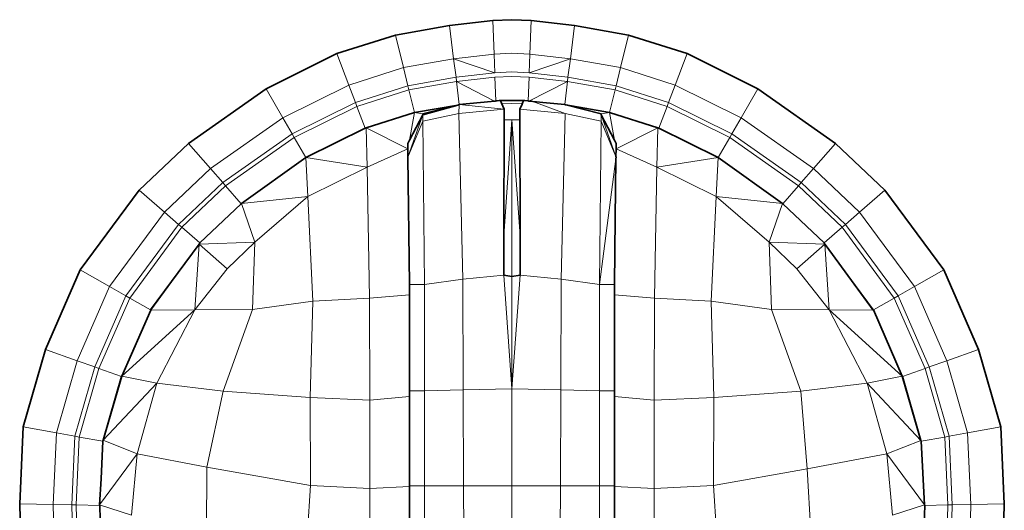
# Model space of a CAD drawing. Header units: inches. Extents: x 0 to 12.9, y 0 to 8.3.
# Tile 17 of 33: x 4.627 to 4.836, y 6.481 to 6.585. Entities that reach past the tile are written whole.
import ezdxf

# ---------------------------------------------------------------- set-up
doc = ezdxf.new("R2010")
doc.units = ezdxf.units.IN
doc.header["$MEASUREMENT"] = 0

# ---------------------------------------------------------------- blocks, each defined once
blk = doc.blocks.new('MODEL_0')
at = {"lineweight": 0}
for p, q in [((4.72707, 6.58499), (4.71788, 6.5839)), ((4.71788, 6.5839), (4.72707, 6.58499)), ((4.73115, 6.58515), (4.72707, 6.58499)), ((4.72707, 6.58499), (4.72735, 6.57785)), ((4.73525, 6.58499), (4.73115, 6.58515)), ((4.73497, 6.57785), (4.73525, 6.58499)), ((4.74444, 6.5839), (4.73525, 6.58499)), ((4.73525, 6.58499), (4.74444, 6.5839)), ((4.71788, 6.5839), (4.70644, 6.58189)), ((4.70644, 6.58189), (4.71788, 6.5839)), ((4.71788, 6.5839), (4.71878, 6.57684)), ((4.71878, 6.57684), (4.71788, 6.5839)), ((4.74354, 6.57684), (4.74444, 6.5839)), ((4.74444, 6.5839), (4.74354, 6.57684)), ((4.75587, 6.58189), (4.74444, 6.5839)), ((4.74444, 6.5839), (4.75587, 6.58189)), ((4.70644, 6.58189), (4.69399, 6.57795)), ((4.69399, 6.57795), (4.70644, 6.58189)), ((4.70644, 6.58189), (4.70812, 6.57497)), ((4.70812, 6.57497), (4.70644, 6.58189)), ((4.7542, 6.57497), (4.75587, 6.58189)), ((4.75587, 6.58189), (4.7542, 6.57497)), ((4.76832, 6.57795), (4.75587, 6.58189)), ((4.75587, 6.58189), (4.76832, 6.57795)), ((4.69399, 6.57795), (4.67899, 6.5705)), ((4.67899, 6.5705), (4.69399, 6.57795)), ((4.69399, 6.57795), (4.69652, 6.57129)), ((4.69652, 6.57129), (4.69399, 6.57795)), ((4.71878, 6.57684), (4.72735, 6.57785)), ((4.72735, 6.57785), (4.71878, 6.57684)), ((4.72735, 6.57785), (4.7275, 6.5739)), ((4.73481, 6.5739), (4.73497, 6.57785)), ((4.73497, 6.57785), (4.74354, 6.57684)), ((4.74354, 6.57684), (4.73497, 6.57785)), ((4.7658, 6.57129), (4.76832, 6.57795)), ((4.76832, 6.57795), (4.7658, 6.57129)), ((4.78333, 6.5705), (4.76832, 6.57795)), ((4.76832, 6.57795), (4.78333, 6.5705)), ((4.70812, 6.57497), (4.71878, 6.57684)), ((4.71878, 6.57684), (4.70812, 6.57497)), ((4.71878, 6.57684), (4.71928, 6.57293)), ((4.71928, 6.57293), (4.71878, 6.57684)), ((4.71878, 6.57684), (4.7275, 6.5739)), ((4.7275, 6.5739), (4.71878, 6.57684)), ((4.73481, 6.5739), (4.74354, 6.57684)), ((4.74354, 6.57684), (4.73481, 6.5739)), ((4.74303, 6.57293), (4.74354, 6.57684)), ((4.74354, 6.57684), (4.74303, 6.57293)), ((4.74354, 6.57684), (4.7542, 6.57497)), ((4.7542, 6.57497), (4.74354, 6.57684)), ((4.69652, 6.57129), (4.70812, 6.57497)), ((4.70812, 6.57497), (4.69652, 6.57129)), ((4.70812, 6.57497), (4.70905, 6.57113)), ((4.70905, 6.57113), (4.70812, 6.57497)), ((4.7275, 6.5739), (4.71928, 6.57293)), ((4.74303, 6.57293), (4.73481, 6.5739)), ((4.75326, 6.57113), (4.7542, 6.57497)), ((4.7542, 6.57497), (4.75326, 6.57113)), ((4.7542, 6.57497), (4.7658, 6.57129)), ((4.7658, 6.57129), (4.7542, 6.57497)), ((4.70905, 6.57113), (4.71928, 6.57293)), ((4.71928, 6.57293), (4.70905, 6.57113)), ((4.70927, 6.57023), (4.71941, 6.57201)), ((4.71941, 6.57201), (4.70927, 6.57023)), ((4.71928, 6.57293), (4.71941, 6.57201)), ((4.71941, 6.57201), (4.72754, 6.57297)), ((4.71941, 6.57201), (4.71997, 6.56712)), ((4.71997, 6.56712), (4.71941, 6.57201)), ((4.71941, 6.57201), (4.72748, 6.56788)), ((4.72748, 6.56788), (4.71941, 6.57201)), ((4.72754, 6.57297), (4.72773, 6.5679)), ((4.73458, 6.5679), (4.73478, 6.57297)), ((4.74291, 6.57201), (4.73474, 6.56788)), ((4.73474, 6.56788), (4.74291, 6.57201)), ((4.73478, 6.57297), (4.74291, 6.57201)), ((4.74235, 6.56712), (4.74291, 6.57201)), ((4.74291, 6.57201), (4.74235, 6.56712)), ((4.74291, 6.57201), (4.74303, 6.57293)), ((4.74291, 6.57201), (4.75304, 6.57023)), ((4.75304, 6.57023), (4.74291, 6.57201)), ((4.74303, 6.57293), (4.75326, 6.57113)), ((4.75326, 6.57113), (4.74303, 6.57293)), ((4.67899, 6.5705), (4.66252, 6.55891)), ((4.66252, 6.55891), (4.67899, 6.5705)), ((4.67899, 6.5705), (4.68254, 6.56435)), ((4.68254, 6.56435), (4.67899, 6.5705)), ((4.68254, 6.56435), (4.69652, 6.57129)), ((4.69652, 6.57129), (4.68254, 6.56435)), ((4.69652, 6.57129), (4.69793, 6.56761)), ((4.69793, 6.56761), (4.69652, 6.57129)), ((4.69793, 6.56761), (4.70905, 6.57113)), ((4.70905, 6.57113), (4.69793, 6.56761)), ((4.69824, 6.56674), (4.70927, 6.57023)), ((4.70927, 6.57023), (4.69824, 6.56674)), ((4.70905, 6.57113), (4.70927, 6.57023)), ((4.70927, 6.57023), (4.70905, 6.57113)), ((4.70927, 6.57023), (4.71047, 6.56543)), ((4.71047, 6.56543), (4.70927, 6.57023)), ((4.75184, 6.56543), (4.75304, 6.57023)), ((4.75304, 6.57023), (4.75184, 6.56543)), ((4.75304, 6.57023), (4.75326, 6.57113)), ((4.75326, 6.57113), (4.75304, 6.57023)), ((4.75304, 6.57023), (4.76407, 6.56674)), ((4.76407, 6.56674), (4.75304, 6.57023)), ((4.75326, 6.57113), (4.76439, 6.56761)), ((4.76439, 6.56761), (4.75326, 6.57113)), ((4.76439, 6.56761), (4.7658, 6.57129)), ((4.7658, 6.57129), (4.76439, 6.56761)), ((4.7658, 6.57129), (4.77978, 6.56435)), ((4.77978, 6.56435), (4.7658, 6.57129)), ((4.77978, 6.56435), (4.78333, 6.5705)), ((4.78333, 6.5705), (4.77978, 6.56435)), ((4.7998, 6.55891), (4.78333, 6.5705)), ((4.78333, 6.5705), (4.7998, 6.55891)), ((4.6845, 6.56094), (4.69793, 6.56761)), ((4.69793, 6.56761), (4.6845, 6.56094)), ((4.69793, 6.56761), (4.69824, 6.56674)), ((4.69824, 6.56674), (4.69793, 6.56761)), ((4.71997, 6.56712), (4.72672, 6.5678)), ((4.72672, 6.5678), (4.71997, 6.56712)), ((4.72672, 6.5678), (4.72748, 6.56788)), ((4.72748, 6.56788), (4.72672, 6.5678)), ((4.72748, 6.56788), (4.7276, 6.56789)), ((4.7276, 6.56789), (4.72748, 6.56788)), ((4.7276, 6.56789), (4.72773, 6.5679)), ((4.72773, 6.5679), (4.7276, 6.56789)), ((4.72773, 6.5679), (4.72802, 6.56793)), ((4.72802, 6.56793), (4.72846, 6.56798)), ((4.72846, 6.56798), (4.72871, 6.56799)), ((4.72871, 6.56799), (4.72894, 6.56743)), ((4.72894, 6.56743), (4.72949, 6.56613)), ((4.73329, 6.56723), (4.73338, 6.56743)), ((4.73338, 6.56743), (4.73361, 6.568)), ((4.73361, 6.568), (4.73385, 6.56798)), ((4.73385, 6.56798), (4.73458, 6.5679)), ((4.73458, 6.5679), (4.73474, 6.56788)), ((4.73474, 6.56788), (4.73458, 6.5679)), ((4.73474, 6.56788), (4.73484, 6.56788)), ((4.73484, 6.56788), (4.73474, 6.56788)), ((4.73484, 6.56788), (4.73527, 6.56783)), ((4.73527, 6.56783), (4.73484, 6.56788)), ((4.73527, 6.56783), (4.7356, 6.5678)), ((4.7356, 6.5678), (4.73527, 6.56783)), ((4.7356, 6.5678), (4.74243, 6.56524)), ((4.73626, 6.56773), (4.7356, 6.5678)), ((4.73637, 6.56772), (4.73626, 6.56773)), ((4.7377, 6.56758), (4.73637, 6.56772)), ((4.74235, 6.56712), (4.7377, 6.56758)), ((4.76407, 6.56674), (4.76439, 6.56761)), ((4.76439, 6.56761), (4.76407, 6.56674)), ((4.76439, 6.56761), (4.77781, 6.56094)), ((4.77781, 6.56094), (4.76439, 6.56761)), ((4.68496, 6.56014), (4.69824, 6.56674)), ((4.69824, 6.56674), (4.68496, 6.56014)), ((4.69824, 6.56674), (4.70001, 6.56211)), ((4.70001, 6.56211), (4.69824, 6.56674)), ((4.71047, 6.56543), (4.70021, 6.56221)), ((4.70021, 6.56221), (4.71047, 6.56543)), ((4.71047, 6.56543), (4.70942, 6.55957)), ((4.71047, 6.56543), (4.71967, 6.56703)), ((4.71967, 6.56703), (4.71047, 6.56543)), ((4.71222, 6.56519), (4.71047, 6.56543)), ((4.71967, 6.56703), (4.71222, 6.56519)), ((4.71997, 6.56712), (4.71967, 6.56703)), ((4.71989, 6.56524), (4.71997, 6.56712)), ((4.71989, 6.56524), (4.72949, 6.56613)), ((4.72949, 6.56613), (4.71989, 6.56524)), ((4.71997, 6.56712), (4.72949, 6.56613)), ((4.72949, 6.56613), (4.71997, 6.56712)), ((4.72949, 6.56613), (4.72948, 6.56399)), ((4.73283, 6.56613), (4.73329, 6.56723)), ((4.73284, 6.56387), (4.73283, 6.56613)), ((4.73283, 6.56613), (4.74243, 6.56524)), ((4.74243, 6.56524), (4.73283, 6.56613)), ((4.74256, 6.56706), (4.74235, 6.56712)), ((4.75009, 6.56519), (4.74256, 6.56706)), ((4.74256, 6.56706), (4.75184, 6.56543)), ((4.75184, 6.56543), (4.74256, 6.56706)), ((4.75184, 6.56543), (4.75009, 6.56519)), ((4.7621, 6.56221), (4.75184, 6.56543)), ((4.75184, 6.56543), (4.7621, 6.56221)), ((4.7529, 6.55957), (4.75184, 6.56543)), ((4.76231, 6.56211), (4.76407, 6.56674)), ((4.76407, 6.56674), (4.76231, 6.56211)), ((4.76407, 6.56674), (4.77736, 6.56014)), ((4.77736, 6.56014), (4.76407, 6.56674)), ((4.66719, 6.55355), (4.68254, 6.56435)), ((4.68254, 6.56435), (4.66719, 6.55355)), ((4.68254, 6.56435), (4.6845, 6.56094)), ((4.6845, 6.56094), (4.68254, 6.56435)), ((4.70908, 6.55601), (4.71222, 6.56498)), ((4.71222, 6.56498), (4.70908, 6.55601)), ((4.70908, 6.55601), (4.71222, 6.56359)), ((4.71222, 6.56359), (4.70908, 6.55601)), ((4.70942, 6.55957), (4.71222, 6.56498)), ((4.71222, 6.56359), (4.71989, 6.56524)), ((4.71222, 6.56498), (4.71222, 6.56359)), ((4.71263, 6.52896), (4.71222, 6.56359)), ((4.71222, 6.56359), (4.71263, 6.52896)), ((4.72073, 6.53007), (4.71989, 6.56524)), ((4.71989, 6.56524), (4.72073, 6.53007)), ((4.72948, 6.56387), (4.72946, 6.53932)), ((4.72946, 6.53932), (4.73115, 6.56387)), ((4.73115, 6.56387), (4.72946, 6.53932)), ((4.72946, 6.53932), (4.72948, 6.56387)), ((4.72948, 6.56399), (4.72948, 6.56387)), ((4.72948, 6.56387), (4.73115, 6.56387)), ((4.73115, 6.53068), (4.73115, 6.56387)), ((4.73115, 6.56387), (4.73286, 6.53929)), ((4.73115, 6.56387), (4.73115, 6.53068)), ((4.73286, 6.53929), (4.73115, 6.56387)), ((4.73115, 6.56387), (4.73284, 6.56387)), ((4.73286, 6.53929), (4.73284, 6.56387)), ((4.73284, 6.56387), (4.73286, 6.53929)), ((4.74243, 6.56524), (4.74159, 6.53007)), ((4.74159, 6.53007), (4.74243, 6.56524)), ((4.74243, 6.56524), (4.75009, 6.56359)), ((4.75009, 6.56359), (4.74969, 6.52896)), ((4.74969, 6.52896), (4.75009, 6.56359)), ((4.75009, 6.56359), (4.75009, 6.56498)), ((4.75009, 6.56498), (4.75319, 6.55614)), ((4.75319, 6.55614), (4.75009, 6.56498)), ((4.75009, 6.56498), (4.7529, 6.55957)), ((4.75009, 6.56359), (4.75319, 6.55614)), ((4.75319, 6.55614), (4.75009, 6.56359)), ((4.77781, 6.56094), (4.77978, 6.56435)), ((4.77978, 6.56435), (4.77781, 6.56094)), ((4.77978, 6.56435), (4.79513, 6.55355)), ((4.79513, 6.55355), (4.77978, 6.56435)), ((4.6874, 6.5559), (4.70001, 6.56211)), ((4.70001, 6.56211), (4.6874, 6.5559)), ((4.70001, 6.56211), (4.70021, 6.56221)), ((4.70021, 6.56221), (4.70001, 6.56211)), ((4.70043, 6.55389), (4.70021, 6.56221)), ((4.70021, 6.56221), (4.70908, 6.55773)), ((4.70021, 6.56221), (4.70043, 6.55389)), ((4.70908, 6.55773), (4.70021, 6.56221)), ((4.75324, 6.55773), (4.7621, 6.56221)), ((4.7621, 6.56221), (4.75324, 6.55773)), ((4.7621, 6.56221), (4.76189, 6.55389)), ((4.76189, 6.55389), (4.7621, 6.56221)), ((4.7621, 6.56221), (4.76231, 6.56211)), ((4.76231, 6.56211), (4.7621, 6.56221)), ((4.76231, 6.56211), (4.77492, 6.5559)), ((4.77492, 6.5559), (4.76231, 6.56211)), ((4.66978, 6.55058), (4.6845, 6.56094)), ((4.6845, 6.56094), (4.66978, 6.55058)), ((4.67038, 6.54988), (4.68496, 6.56014)), ((4.68496, 6.56014), (4.67038, 6.54988)), ((4.6845, 6.56094), (4.68496, 6.56014)), ((4.68496, 6.56014), (4.6845, 6.56094)), ((4.68496, 6.56014), (4.6874, 6.5559)), ((4.6874, 6.5559), (4.68496, 6.56014)), ((4.70942, 6.55957), (4.70907, 6.55888)), ((4.70907, 6.55888), (4.70942, 6.55957)), ((4.75324, 6.55888), (4.7529, 6.55957)), ((4.7529, 6.55957), (4.75324, 6.55888)), ((4.77492, 6.5559), (4.77736, 6.56014)), ((4.77736, 6.56014), (4.77492, 6.5559)), ((4.77736, 6.56014), (4.77781, 6.56094)), ((4.77781, 6.56094), (4.77736, 6.56014)), ((4.77736, 6.56014), (4.79194, 6.54988)), ((4.79194, 6.54988), (4.77736, 6.56014)), ((4.77781, 6.56094), (4.79254, 6.55058)), ((4.79254, 6.55058), (4.77781, 6.56094)), ((4.66252, 6.55891), (4.65207, 6.54899)), ((4.65207, 6.54899), (4.66252, 6.55891)), ((4.66252, 6.55891), (4.66719, 6.55355)), ((4.66719, 6.55355), (4.66252, 6.55891)), ((4.70043, 6.55389), (4.70908, 6.55773)), ((4.70908, 6.55773), (4.70043, 6.55389)), ((4.70907, 6.55888), (4.70908, 6.55773)), ((4.70908, 6.55773), (4.70907, 6.55888)), ((4.70908, 6.55773), (4.70908, 6.55601)), ((4.70908, 6.55601), (4.70908, 6.55773)), ((4.75319, 6.55614), (4.75324, 6.55773)), ((4.75324, 6.55773), (4.75319, 6.55614)), ((4.75324, 6.55773), (4.75324, 6.55888)), ((4.75324, 6.55888), (4.75324, 6.55773)), ((4.75324, 6.55773), (4.76189, 6.55389)), ((4.76189, 6.55389), (4.75324, 6.55773)), ((4.79513, 6.55355), (4.7998, 6.55891)), ((4.7998, 6.55891), (4.79513, 6.55355)), ((4.81025, 6.54899), (4.7998, 6.55891)), ((4.7998, 6.55891), (4.81025, 6.54899)), ((4.6874, 6.5559), (4.67379, 6.54616)), ((4.67379, 6.54616), (4.6874, 6.5559)), ((4.68786, 6.54764), (4.6874, 6.5559)), ((4.6874, 6.5559), (4.70043, 6.55389)), ((4.6874, 6.5559), (4.68786, 6.54764)), ((4.70043, 6.55389), (4.6874, 6.5559)), ((4.70908, 6.55601), (4.70941, 6.52896)), ((4.70941, 6.52896), (4.70908, 6.55601)), ((4.75319, 6.55565), (4.74969, 6.52896)), ((4.74969, 6.52896), (4.75319, 6.55565)), ((4.75308, 6.54296), (4.75319, 6.55565)), ((4.75319, 6.55565), (4.75308, 6.54296)), ((4.75323, 6.55601), (4.75319, 6.55614)), ((4.75319, 6.55614), (4.75323, 6.55601)), ((4.75319, 6.55565), (4.75323, 6.55601)), ((4.75323, 6.55601), (4.75319, 6.55565)), ((4.76189, 6.55389), (4.77492, 6.5559)), ((4.77492, 6.5559), (4.76189, 6.55389)), ((4.77446, 6.54764), (4.77492, 6.5559)), ((4.77492, 6.5559), (4.77446, 6.54764)), ((4.78853, 6.54616), (4.77492, 6.5559)), ((4.77492, 6.5559), (4.78853, 6.54616)), ((4.65745, 6.54431), (4.66719, 6.55355)), ((4.66719, 6.55355), (4.65745, 6.54431)), ((4.66719, 6.55355), (4.66978, 6.55058)), ((4.66978, 6.55058), (4.66719, 6.55355)), ((4.68786, 6.54764), (4.70043, 6.55389)), ((4.70043, 6.55389), (4.68786, 6.54764)), ((4.70093, 6.52606), (4.70043, 6.55389)), ((4.70043, 6.55389), (4.70093, 6.52606)), ((4.76189, 6.55389), (4.76138, 6.52606)), ((4.76138, 6.52606), (4.76189, 6.55389)), ((4.76189, 6.55389), (4.77446, 6.54764)), ((4.77446, 6.54764), (4.76189, 6.55389)), ((4.79254, 6.55058), (4.79513, 6.55355)), ((4.79513, 6.55355), (4.79254, 6.55058)), ((4.79513, 6.55355), (4.80487, 6.54431)), ((4.80487, 6.54431), (4.79513, 6.55355)), ((4.65207, 6.54899), (4.63957, 6.53205)), ((4.63957, 6.53205), (4.65207, 6.54899)), ((4.65207, 6.54899), (4.65745, 6.54431)), ((4.65745, 6.54431), (4.65207, 6.54899)), ((4.66043, 6.5417), (4.66978, 6.55058)), ((4.66978, 6.55058), (4.66043, 6.5417)), ((4.66112, 6.5411), (4.67038, 6.54988)), ((4.67038, 6.54988), (4.66112, 6.5411)), ((4.66978, 6.55058), (4.67038, 6.54988)), ((4.67038, 6.54988), (4.66978, 6.55058)), ((4.6737, 6.54607), (4.67038, 6.54988)), ((4.67038, 6.54988), (4.6737, 6.54607)), ((4.79194, 6.54988), (4.78862, 6.54607)), ((4.78862, 6.54607), (4.79194, 6.54988)), ((4.79194, 6.54988), (4.79254, 6.55058)), ((4.79254, 6.55058), (4.79194, 6.54988)), ((4.79194, 6.54988), (4.8012, 6.5411)), ((4.8012, 6.5411), (4.79194, 6.54988)), ((4.79254, 6.55058), (4.80189, 6.5417)), ((4.80189, 6.5417), (4.79254, 6.55058)), ((4.80487, 6.54431), (4.81025, 6.54899)), ((4.81025, 6.54899), (4.80487, 6.54431)), ((4.82275, 6.53205), (4.81025, 6.54899)), ((4.81025, 6.54899), (4.82275, 6.53205)), ((4.67379, 6.54616), (4.68786, 6.54764)), ((4.68786, 6.54764), (4.67379, 6.54616)), ((4.67661, 6.53797), (4.68786, 6.54764)), ((4.68786, 6.54764), (4.67661, 6.53797)), ((4.68888, 6.52543), (4.68786, 6.54764)), ((4.68786, 6.54764), (4.68888, 6.52543)), ((4.77344, 6.52543), (4.77446, 6.54764)), ((4.77446, 6.54764), (4.77344, 6.52543)), ((4.78853, 6.54616), (4.77446, 6.54764)), ((4.77446, 6.54764), (4.78571, 6.53797)), ((4.78571, 6.53797), (4.77446, 6.54764)), ((4.77446, 6.54764), (4.78853, 6.54616)), ((4.66495, 6.53777), (4.6737, 6.54607)), ((4.6737, 6.54607), (4.66495, 6.53777)), ((4.6737, 6.54607), (4.67379, 6.54616)), ((4.67379, 6.54616), (4.6737, 6.54607)), ((4.67661, 6.53797), (4.67379, 6.54616)), ((4.67379, 6.54616), (4.67661, 6.53797)), ((4.78571, 6.53797), (4.78853, 6.54616)), ((4.78853, 6.54616), (4.78571, 6.53797)), ((4.78853, 6.54616), (4.78862, 6.54607)), ((4.78862, 6.54607), (4.78853, 6.54616)), ((4.78862, 6.54607), (4.79737, 6.53777)), ((4.79737, 6.53777), (4.78862, 6.54607)), ((4.64579, 6.52851), (4.65745, 6.54431)), ((4.65745, 6.54431), (4.64579, 6.52851)), ((4.65745, 6.54431), (4.66043, 6.5417)), ((4.66043, 6.5417), (4.65745, 6.54431)), ((4.75291, 6.52896), (4.75308, 6.54296)), ((4.75308, 6.54296), (4.75291, 6.52896)), ((4.80189, 6.5417), (4.80487, 6.54431)), ((4.80487, 6.54431), (4.80189, 6.5417)), ((4.80487, 6.54431), (4.81652, 6.52851)), ((4.81652, 6.52851), (4.80487, 6.54431)), ((4.64925, 6.52655), (4.66043, 6.5417)), ((4.66043, 6.5417), (4.64925, 6.52655)), ((4.65006, 6.5261), (4.66112, 6.5411)), ((4.66112, 6.5411), (4.65006, 6.5261)), ((4.66043, 6.5417), (4.66077, 6.5414)), ((4.66077, 6.5414), (4.66043, 6.5417)), ((4.66077, 6.5414), (4.66112, 6.5411)), ((4.66112, 6.5411), (4.66077, 6.5414)), ((4.66112, 6.5411), (4.66495, 6.53777)), ((4.66495, 6.53777), (4.66112, 6.5411)), ((4.79737, 6.53777), (4.8012, 6.5411)), ((4.8012, 6.5411), (4.79737, 6.53777)), ((4.8012, 6.5411), (4.80155, 6.5414)), ((4.80155, 6.5414), (4.8012, 6.5411)), ((4.8012, 6.5411), (4.81226, 6.5261)), ((4.81226, 6.5261), (4.8012, 6.5411)), ((4.80155, 6.5414), (4.80189, 6.5417)), ((4.80189, 6.5417), (4.80155, 6.5414)), ((4.80189, 6.5417), (4.81306, 6.52655)), ((4.81306, 6.52655), (4.80189, 6.5417)), ((4.72946, 6.53932), (4.72945, 6.53098)), ((4.72945, 6.53098), (4.72946, 6.53932)), ((4.73286, 6.53929), (4.73287, 6.53098)), ((4.73287, 6.53098), (4.73286, 6.53929)), ((4.66477, 6.53753), (4.65448, 6.52359)), ((4.65456, 6.52353), (4.66477, 6.53753)), ((4.66388, 6.52359), (4.66477, 6.53753)), ((4.66477, 6.53753), (4.66388, 6.52359)), ((4.66477, 6.53753), (4.67661, 6.53797)), ((4.67661, 6.53797), (4.66477, 6.53753)), ((4.66477, 6.53753), (4.66495, 6.53777)), ((4.66495, 6.53777), (4.66477, 6.53753)), ((4.67072, 6.53231), (4.66477, 6.53753)), ((4.66477, 6.53753), (4.67072, 6.53231)), ((4.67072, 6.53231), (4.67661, 6.53797)), ((4.67661, 6.53797), (4.67072, 6.53231)), ((4.67608, 6.52366), (4.67661, 6.53797)), ((4.67661, 6.53797), (4.67608, 6.52366)), ((4.79755, 6.53752), (4.78571, 6.53797)), ((4.78571, 6.53797), (4.78623, 6.52366)), ((4.78623, 6.52366), (4.78571, 6.53797)), ((4.78571, 6.53797), (4.7916, 6.53231)), ((4.7916, 6.53231), (4.78571, 6.53797)), ((4.78571, 6.53797), (4.79755, 6.53752)), ((4.79755, 6.53752), (4.7916, 6.53231)), ((4.7916, 6.53231), (4.79755, 6.53752)), ((4.79755, 6.53752), (4.79737, 6.53777)), ((4.79737, 6.53777), (4.79755, 6.53752)), ((4.79779, 6.53719), (4.79755, 6.53752)), ((4.79755, 6.53752), (4.79844, 6.52359)), ((4.79844, 6.52359), (4.79755, 6.53752)), ((4.79755, 6.53752), (4.79779, 6.53719)), ((4.80784, 6.52359), (4.79779, 6.53719)), ((4.79779, 6.53719), (4.80776, 6.52353)), ((4.63957, 6.53205), (4.63217, 6.51519)), ((4.63217, 6.51519), (4.63957, 6.53205)), ((4.63957, 6.53205), (4.64579, 6.52851)), ((4.64579, 6.52851), (4.63957, 6.53205)), ((4.66388, 6.52359), (4.67072, 6.53231)), ((4.67072, 6.53231), (4.66388, 6.52359)), ((4.7916, 6.53231), (4.79844, 6.52359)), ((4.79844, 6.52359), (4.7916, 6.53231)), ((4.81652, 6.52851), (4.82275, 6.53205)), ((4.82275, 6.53205), (4.81652, 6.52851)), ((4.83015, 6.51519), (4.82275, 6.53205)), ((4.82275, 6.53205), (4.83015, 6.51519)), ((4.71263, 6.52896), (4.72073, 6.53007)), ((4.72073, 6.53007), (4.71263, 6.52896)), ((4.72073, 6.53007), (4.72945, 6.53098)), ((4.72945, 6.53098), (4.72073, 6.53007)), ((4.72081, 6.50662), (4.72073, 6.53007)), ((4.72073, 6.53007), (4.72081, 6.50662)), ((4.73115, 6.50686), (4.72945, 6.53098)), ((4.72945, 6.53098), (4.73115, 6.53068)), ((4.72945, 6.53098), (4.73115, 6.50686)), ((4.73115, 6.53068), (4.72945, 6.53098)), ((4.73115, 6.50686), (4.73287, 6.53098)), ((4.73287, 6.53098), (4.73115, 6.50686)), ((4.73115, 6.53068), (4.73287, 6.53098)), ((4.73287, 6.53098), (4.73115, 6.53068)), ((4.73115, 6.50686), (4.73115, 6.53068)), ((4.73115, 6.53068), (4.73115, 6.50686)), ((4.73287, 6.53098), (4.74159, 6.53007)), ((4.74159, 6.53007), (4.73287, 6.53098)), ((4.74151, 6.50662), (4.74159, 6.53007)), ((4.74159, 6.53007), (4.74151, 6.50662)), ((4.74159, 6.53007), (4.74969, 6.52896)), ((4.74969, 6.52896), (4.74159, 6.53007)), ((4.6389, 6.5128), (4.64579, 6.52851)), ((4.64579, 6.52851), (4.6389, 6.5128)), ((4.64579, 6.52851), (4.64925, 6.52655)), ((4.64925, 6.52655), (4.64579, 6.52851)), ((4.70941, 6.52677), (4.70941, 6.52896)), ((4.70941, 6.52896), (4.71263, 6.52896)), ((4.70941, 6.52896), (4.70941, 6.52677)), ((4.71263, 6.52896), (4.70941, 6.52896)), ((4.71263, 6.50639), (4.71263, 6.52896)), ((4.71263, 6.52896), (4.71263, 6.50639)), ((4.74969, 6.50639), (4.74969, 6.52896)), ((4.74969, 6.52896), (4.75291, 6.52896)), ((4.74969, 6.52896), (4.74969, 6.50639)), ((4.75291, 6.52896), (4.74969, 6.52896)), ((4.75291, 6.52677), (4.75291, 6.52896)), ((4.75291, 6.52896), (4.75291, 6.52677)), ((4.81306, 6.52655), (4.81652, 6.52851)), ((4.81652, 6.52851), (4.81306, 6.52655)), ((4.81652, 6.52851), (4.82342, 6.5128)), ((4.82342, 6.5128), (4.81652, 6.52851)), ((4.64263, 6.51147), (4.64925, 6.52655)), ((4.64925, 6.52655), (4.64263, 6.51147)), ((4.6435, 6.51116), (4.65006, 6.5261)), ((4.65006, 6.5261), (4.6435, 6.51116)), ((4.64925, 6.52655), (4.65006, 6.5261)), ((4.65006, 6.5261), (4.64925, 6.52655)), ((4.65006, 6.5261), (4.65448, 6.52359)), ((4.65448, 6.52359), (4.65006, 6.5261)), ((4.70093, 6.52606), (4.68888, 6.52543)), ((4.68888, 6.52543), (4.70093, 6.52606)), ((4.70941, 6.52677), (4.70093, 6.52606)), ((4.70093, 6.52606), (4.70941, 6.52677)), ((4.70099, 6.50446), (4.70093, 6.52606)), ((4.70093, 6.52606), (4.70099, 6.50446)), ((4.70941, 6.50639), (4.70941, 6.52677)), ((4.70941, 6.52677), (4.70941, 6.50639)), ((4.75291, 6.50639), (4.75291, 6.52677)), ((4.75291, 6.52677), (4.76138, 6.52606)), ((4.76138, 6.52606), (4.75291, 6.52677)), ((4.75291, 6.52677), (4.75291, 6.50639)), ((4.76132, 6.50446), (4.76138, 6.52606)), ((4.76138, 6.52606), (4.76132, 6.50446)), ((4.76138, 6.52606), (4.77344, 6.52543)), ((4.77344, 6.52543), (4.76138, 6.52606)), ((4.80784, 6.52359), (4.81226, 6.5261)), ((4.81226, 6.5261), (4.80784, 6.52359)), ((4.81226, 6.5261), (4.81306, 6.52655)), ((4.81306, 6.52655), (4.81226, 6.5261)), ((4.81226, 6.5261), (4.81882, 6.51116)), ((4.81882, 6.51116), (4.81226, 6.5261)), ((4.81306, 6.52655), (4.81969, 6.51147)), ((4.81969, 6.51147), (4.81306, 6.52655)), ((4.64836, 6.50953), (4.66388, 6.52359)), ((4.65448, 6.52359), (4.64836, 6.50953)), ((4.66388, 6.52359), (4.64836, 6.50953)), ((4.64836, 6.50953), (4.65456, 6.52353)), ((4.66388, 6.52359), (4.65456, 6.52353)), ((4.65456, 6.52353), (4.66388, 6.52359)), ((4.65578, 6.508), (4.66388, 6.52359)), ((4.66388, 6.52359), (4.65578, 6.508)), ((4.66388, 6.52359), (4.67608, 6.52366)), ((4.67608, 6.52366), (4.66388, 6.52359)), ((4.66986, 6.50633), (4.67608, 6.52366)), ((4.67608, 6.52366), (4.66986, 6.50633)), ((4.67608, 6.52366), (4.68888, 6.52543)), ((4.68888, 6.52543), (4.67608, 6.52366)), ((4.68836, 6.50501), (4.68888, 6.52543)), ((4.68888, 6.52543), (4.68836, 6.50501)), ((4.77396, 6.50501), (4.77344, 6.52543)), ((4.77344, 6.52543), (4.78623, 6.52366)), ((4.78623, 6.52366), (4.77344, 6.52543)), ((4.77344, 6.52543), (4.77396, 6.50501)), ((4.79246, 6.50633), (4.78623, 6.52366)), ((4.78623, 6.52366), (4.79844, 6.52359)), ((4.78623, 6.52366), (4.79246, 6.50633)), ((4.79844, 6.52359), (4.78623, 6.52366)), ((4.81395, 6.50953), (4.79844, 6.52359)), ((4.79844, 6.52359), (4.80776, 6.52353)), ((4.79844, 6.52359), (4.80654, 6.508)), ((4.80654, 6.508), (4.79844, 6.52359)), ((4.79844, 6.52359), (4.81395, 6.50953)), ((4.80776, 6.52353), (4.79844, 6.52359)), ((4.80776, 6.52353), (4.81395, 6.50953)), ((4.81395, 6.50953), (4.80784, 6.52359)), ((4.63217, 6.51519), (4.62744, 6.49874)), ((4.62744, 6.49874), (4.63217, 6.51519)), ((4.63217, 6.51519), (4.6389, 6.5128)), ((4.6389, 6.5128), (4.63217, 6.51519)), ((4.82342, 6.5128), (4.83015, 6.51519)), ((4.83015, 6.51519), (4.82342, 6.5128)), ((4.83488, 6.49874), (4.83015, 6.51519)), ((4.83015, 6.51519), (4.83488, 6.49874)), ((4.63449, 6.49747), (4.6389, 6.5128)), ((4.6389, 6.5128), (4.63449, 6.49747)), ((4.6384, 6.49677), (4.64263, 6.51147)), ((4.64263, 6.51147), (4.6384, 6.49677)), ((4.6389, 6.5128), (4.64263, 6.51147)), ((4.64263, 6.51147), (4.6389, 6.5128)), ((4.63932, 6.4966), (4.6435, 6.51116)), ((4.6435, 6.51116), (4.63932, 6.4966)), ((4.64263, 6.51147), (4.6435, 6.51116)), ((4.6435, 6.51116), (4.64263, 6.51147)), ((4.6435, 6.51116), (4.64829, 6.50947)), ((4.64829, 6.50947), (4.6435, 6.51116)), ((4.81403, 6.50947), (4.81882, 6.51116)), ((4.81882, 6.51116), (4.81403, 6.50947)), ((4.81882, 6.51116), (4.81969, 6.51147)), ((4.81969, 6.51147), (4.81882, 6.51116)), ((4.81882, 6.51116), (4.823, 6.4966)), ((4.823, 6.4966), (4.81882, 6.51116)), ((4.81969, 6.51147), (4.82342, 6.5128)), ((4.82342, 6.5128), (4.81969, 6.51147)), ((4.81969, 6.51147), (4.82391, 6.49677)), ((4.82391, 6.49677), (4.81969, 6.51147)), ((4.82342, 6.5128), (4.82782, 6.49747)), ((4.82782, 6.49747), (4.82342, 6.5128)), ((4.64446, 6.49592), (4.64836, 6.50953)), ((4.64829, 6.50947), (4.64446, 6.49592)), ((4.64836, 6.50953), (4.64829, 6.50947)), ((4.65578, 6.508), (4.64836, 6.50953)), ((4.64836, 6.50953), (4.65578, 6.508)), ((4.80654, 6.508), (4.81395, 6.50953)), ((4.81395, 6.50953), (4.80654, 6.508)), ((4.81395, 6.50953), (4.81791, 6.49587)), ((4.81403, 6.50947), (4.81395, 6.50953)), ((4.81791, 6.49587), (4.81403, 6.50947)), ((4.64446, 6.49592), (4.65578, 6.508)), ((4.65578, 6.508), (4.64446, 6.49592)), ((4.65167, 6.49306), (4.65578, 6.508)), ((4.65578, 6.508), (4.65167, 6.49306)), ((4.66986, 6.50633), (4.65578, 6.508)), ((4.65578, 6.508), (4.66986, 6.50633)), ((4.73115, 6.50686), (4.72081, 6.50662)), ((4.72081, 6.50662), (4.73115, 6.50686)), ((4.74151, 6.50662), (4.73115, 6.50686)), ((4.73115, 6.50686), (4.74151, 6.50662)), ((4.73115, 6.48624), (4.73115, 6.50686)), ((4.73115, 6.50686), (4.73115, 6.48624)), ((4.79246, 6.50633), (4.80654, 6.508)), ((4.80654, 6.508), (4.79246, 6.50633)), ((4.81791, 6.49587), (4.80654, 6.508)), ((4.80654, 6.508), (4.81791, 6.49587)), ((4.81065, 6.49306), (4.80654, 6.508)), ((4.80654, 6.508), (4.81065, 6.49306)), ((4.6664, 6.49022), (4.66986, 6.50633)), ((4.66986, 6.50633), (4.6664, 6.49022)), ((4.68836, 6.50501), (4.66986, 6.50633)), ((4.66986, 6.50633), (4.68836, 6.50501)), ((4.70099, 6.50446), (4.68836, 6.50501)), ((4.68836, 6.50501), (4.68838, 6.48634)), ((4.68838, 6.48634), (4.68836, 6.50501)), ((4.68836, 6.50501), (4.70099, 6.50446)), ((4.70941, 6.50523), (4.70099, 6.50446)), ((4.70099, 6.50446), (4.70941, 6.50523)), ((4.71263, 6.50639), (4.70941, 6.50639)), ((4.70941, 6.50639), (4.70941, 6.50523)), ((4.70941, 6.50523), (4.70941, 6.50639)), ((4.70941, 6.50639), (4.71263, 6.50639)), ((4.70941, 6.48623), (4.70941, 6.50523)), ((4.70941, 6.50523), (4.70941, 6.48623)), ((4.72081, 6.50662), (4.71263, 6.50639)), ((4.71263, 6.50639), (4.72081, 6.50662)), ((4.71263, 6.48623), (4.71263, 6.50639)), ((4.71263, 6.50639), (4.71263, 6.48623)), ((4.72088, 6.48623), (4.72081, 6.50662)), ((4.72081, 6.50662), (4.72088, 6.48623)), ((4.74151, 6.50662), (4.74143, 6.48623)), ((4.74143, 6.48623), (4.74151, 6.50662)), ((4.74969, 6.50639), (4.74151, 6.50662)), ((4.74151, 6.50662), (4.74969, 6.50639)), ((4.75291, 6.50639), (4.74969, 6.50639)), ((4.74969, 6.50639), (4.74969, 6.48623)), ((4.74969, 6.48623), (4.74969, 6.50639)), ((4.74969, 6.50639), (4.75291, 6.50639)), ((4.75291, 6.50523), (4.75291, 6.50639)), ((4.75291, 6.50639), (4.75291, 6.50523)), ((4.76132, 6.50446), (4.75291, 6.50523)), ((4.75291, 6.50523), (4.75291, 6.48623)), ((4.75291, 6.50523), (4.76132, 6.50446)), ((4.75291, 6.48623), (4.75291, 6.50523)), ((4.77396, 6.50501), (4.76132, 6.50446)), ((4.76132, 6.50446), (4.77396, 6.50501)), ((4.77394, 6.48634), (4.77396, 6.50501)), ((4.77396, 6.50501), (4.77394, 6.48634)), ((4.79246, 6.50633), (4.77396, 6.50501)), ((4.77396, 6.50501), (4.79246, 6.50633)), ((4.79376, 6.48984), (4.79246, 6.50633)), ((4.79246, 6.50633), (4.79376, 6.48984)), ((4.70099, 6.48572), (4.70099, 6.50446)), ((4.70099, 6.50446), (4.70099, 6.48572)), ((4.76132, 6.50446), (4.76132, 6.48572)), ((4.76132, 6.48572), (4.76132, 6.50446)), ((4.62744, 6.49874), (4.62672, 6.48246)), ((4.62672, 6.48246), (4.62744, 6.49874)), ((4.62744, 6.49874), (4.63449, 6.49747)), ((4.63449, 6.49747), (4.62744, 6.49874)), ((4.82782, 6.49747), (4.83488, 6.49874)), ((4.83488, 6.49874), (4.82782, 6.49747)), ((4.8356, 6.48246), (4.83488, 6.49874)), ((4.83488, 6.49874), (4.8356, 6.48246)), ((4.63382, 6.4823), (4.63449, 6.49747)), ((4.63449, 6.49747), (4.63382, 6.4823)), ((4.63449, 6.49747), (4.6384, 6.49677)), ((4.6384, 6.49677), (4.63449, 6.49747)), ((4.63776, 6.48221), (4.6384, 6.49677)), ((4.6384, 6.49677), (4.63776, 6.48221)), ((4.6384, 6.49677), (4.63932, 6.4966)), ((4.63932, 6.4966), (4.6384, 6.49677)), ((4.63868, 6.4822), (4.63932, 6.4966)), ((4.63932, 6.4966), (4.63868, 6.4822)), ((4.64433, 6.4957), (4.63932, 6.4966)), ((4.63932, 6.4966), (4.64433, 6.4957)), ((4.823, 6.4966), (4.81799, 6.4957)), ((4.81799, 6.4957), (4.823, 6.4966)), ((4.823, 6.4966), (4.82391, 6.49677)), ((4.82391, 6.49677), (4.823, 6.4966)), ((4.823, 6.4966), (4.82364, 6.4822)), ((4.82364, 6.4822), (4.823, 6.4966)), ((4.82391, 6.49677), (4.82782, 6.49747)), ((4.82782, 6.49747), (4.82391, 6.49677)), ((4.82391, 6.49677), (4.82456, 6.48221)), ((4.82456, 6.48221), (4.82391, 6.49677)), ((4.82782, 6.49747), (4.8285, 6.4823)), ((4.8285, 6.4823), (4.82782, 6.49747)), ((4.64398, 6.48776), (4.64433, 6.4957)), ((4.64433, 6.4957), (4.64398, 6.48776)), ((4.64433, 6.4957), (4.64446, 6.49592)), ((4.64446, 6.49592), (4.64433, 6.4957)), ((4.65167, 6.49306), (4.64446, 6.49592)), ((4.64446, 6.49592), (4.65167, 6.49306)), ((4.81065, 6.49306), (4.81791, 6.49587)), ((4.81791, 6.49587), (4.81065, 6.49306)), ((4.81799, 6.4957), (4.81791, 6.49587)), ((4.81791, 6.49587), (4.81799, 6.4957)), ((4.81799, 6.4957), (4.81864, 6.48219)), ((4.81864, 6.48219), (4.81799, 6.4957)), ((4.64368, 6.48219), (4.65167, 6.49306)), ((4.65167, 6.49306), (4.64368, 6.48219)), ((4.65045, 6.48004), (4.65167, 6.49306)), ((4.65167, 6.49306), (4.65045, 6.48004)), ((4.65167, 6.49306), (4.6664, 6.49022)), ((4.6664, 6.49022), (4.65167, 6.49306)), ((4.81065, 6.49306), (4.79376, 6.48984)), ((4.79376, 6.48984), (4.81065, 6.49306)), ((4.81864, 6.48219), (4.81065, 6.49306)), ((4.81065, 6.49306), (4.81187, 6.48004)), ((4.81187, 6.48004), (4.81065, 6.49306)), ((4.81065, 6.49306), (4.81864, 6.48219)), ((4.66637, 6.47432), (4.6664, 6.49022)), ((4.6664, 6.49022), (4.66637, 6.47432)), ((4.68838, 6.48634), (4.6664, 6.49022)), ((4.6664, 6.49022), (4.68838, 6.48634)), ((4.79376, 6.48984), (4.77394, 6.48634)), ((4.77394, 6.48634), (4.79376, 6.48984)), ((4.79376, 6.48984), (4.79471, 6.47392)), ((4.79471, 6.47392), (4.79376, 6.48984)), ((4.64368, 6.48219), (4.64398, 6.48776)), ((4.64398, 6.48776), (4.64368, 6.48219)), ((4.68838, 6.48634), (4.68722, 6.4675)), ((4.68722, 6.4675), (4.68838, 6.48634)), ((4.68838, 6.48634), (4.70099, 6.48572)), ((4.70099, 6.48572), (4.68838, 6.48634)), ((4.70941, 6.48614), (4.70099, 6.48572)), ((4.70099, 6.48572), (4.70941, 6.48614)), ((4.71263, 6.48623), (4.70941, 6.48623)), ((4.70941, 6.48614), (4.70941, 6.48623)), ((4.70941, 6.48623), (4.71263, 6.48623)), ((4.70941, 6.48623), (4.70941, 6.48614)), ((4.70941, 6.46308), (4.70941, 6.48614)), ((4.70941, 6.48614), (4.70941, 6.46308)), ((4.72088, 6.48623), (4.71263, 6.48623)), ((4.71263, 6.48623), (4.72088, 6.48623)), ((4.71263, 6.46308), (4.71263, 6.48623)), ((4.71263, 6.48623), (4.71263, 6.46308)), ((4.73115, 6.48624), (4.72088, 6.48623)), ((4.72088, 6.48623), (4.73115, 6.48624)), ((4.72096, 6.46295), (4.72088, 6.48623)), ((4.72088, 6.48623), (4.72096, 6.46295)), ((4.74143, 6.48623), (4.73115, 6.48624)), ((4.73115, 6.48624), (4.74143, 6.48623)), ((4.73115, 6.46281), (4.73115, 6.48624)), ((4.73115, 6.48624), (4.73115, 6.46281)), ((4.74136, 6.46295), (4.74143, 6.48623)), ((4.74143, 6.48623), (4.74136, 6.46295)), ((4.74969, 6.48623), (4.74143, 6.48623)), ((4.74143, 6.48623), (4.74969, 6.48623)), ((4.75291, 6.48623), (4.74969, 6.48623)), ((4.74969, 6.48623), (4.74969, 6.46308)), ((4.74969, 6.46308), (4.74969, 6.48623)), ((4.74969, 6.48623), (4.75291, 6.48623)), ((4.75291, 6.48623), (4.75291, 6.48614)), ((4.75291, 6.48614), (4.75291, 6.48623)), ((4.75291, 6.48614), (4.75291, 6.46308)), ((4.76132, 6.48572), (4.75291, 6.48614)), ((4.75291, 6.46308), (4.75291, 6.48614)), ((4.75291, 6.48614), (4.76132, 6.48572)), ((4.76132, 6.48572), (4.77394, 6.48634)), ((4.77394, 6.48634), (4.76132, 6.48572)), ((4.7751, 6.4675), (4.77394, 6.48634)), ((4.77394, 6.48634), (4.7751, 6.4675)), ((4.70099, 6.48572), (4.70095, 6.46424)), ((4.70095, 6.46424), (4.70099, 6.48572)), ((4.76137, 6.46424), (4.76132, 6.48572)), ((4.76132, 6.48572), (4.76137, 6.46424)), ((4.62672, 6.48246), (4.62714, 6.46747)), ((4.63382, 6.4823), (4.62672, 6.48246)), ((4.62714, 6.46747), (4.62672, 6.48246)), ((4.62672, 6.48246), (4.63382, 6.4823)), ((4.63421, 6.46833), (4.63382, 6.4823)), ((4.63382, 6.4823), (4.63776, 6.48221)), ((4.63776, 6.48221), (4.63382, 6.4823)), ((4.63382, 6.4823), (4.63421, 6.46833)), ((4.63814, 6.4688), (4.63776, 6.48221)), ((4.63776, 6.48221), (4.63868, 6.4822)), ((4.63868, 6.4822), (4.63776, 6.48221)), ((4.63776, 6.48221), (4.63814, 6.4688)), ((4.64369, 6.48208), (4.63868, 6.4822)), ((4.63905, 6.46891), (4.63868, 6.4822)), ((4.63868, 6.4822), (4.64369, 6.48208)), ((4.63868, 6.4822), (4.63905, 6.46891)), ((4.65045, 6.48004), (4.64368, 6.48219)), ((4.64368, 6.48219), (4.64369, 6.48208)), ((4.64369, 6.48208), (4.64368, 6.48219)), ((4.64368, 6.48219), (4.65045, 6.48004)), ((4.64369, 6.48208), (4.64399, 6.46961)), ((4.64399, 6.46961), (4.64369, 6.48208)), ((4.81864, 6.48219), (4.81187, 6.48004)), ((4.81187, 6.48004), (4.81864, 6.48219)), ((4.81832, 6.46961), (4.81871, 6.48208)), ((4.81871, 6.48208), (4.81832, 6.46961)), ((4.81871, 6.48208), (4.81864, 6.48219)), ((4.81864, 6.48219), (4.81871, 6.48208)), ((4.82364, 6.4822), (4.81871, 6.48208)), ((4.81871, 6.48208), (4.82364, 6.4822)), ((4.82364, 6.4822), (4.82326, 6.46891)), ((4.82326, 6.46891), (4.82364, 6.4822)), ((4.82364, 6.4822), (4.82456, 6.48221)), ((4.82456, 6.48221), (4.82364, 6.4822)), ((4.82456, 6.48221), (4.82418, 6.4688)), ((4.82418, 6.4688), (4.82456, 6.48221)), ((4.82456, 6.48221), (4.8285, 6.4823)), ((4.8285, 6.4823), (4.82456, 6.48221)), ((4.8285, 6.4823), (4.82811, 6.46833)), ((4.82811, 6.46833), (4.8285, 6.4823)), ((4.8285, 6.4823), (4.8356, 6.48246)), ((4.8356, 6.48246), (4.8285, 6.4823)), ((4.83518, 6.46747), (4.8356, 6.48246)), ((4.8356, 6.48246), (4.83518, 6.46747))]:
    blk.add_line(p, q, dxfattribs=at).dxf.unprotected_set("ltscale", 0)
at = {"lineweight": 35}
for p, q in [((4.71788, 6.5839), (4.72707, 6.58499)), ((4.72707, 6.58499), (4.73115, 6.58515)), ((4.73115, 6.58515), (4.73525, 6.58499)), ((4.73525, 6.58499), (4.74444, 6.5839)), ((4.70644, 6.58189), (4.71788, 6.5839)), ((4.74444, 6.5839), (4.75587, 6.58189)), ((4.69399, 6.57795), (4.70644, 6.58189)), ((4.75587, 6.58189), (4.76832, 6.57795)), ((4.67899, 6.5705), (4.69399, 6.57795)), ((4.76832, 6.57795), (4.78333, 6.5705)), ((4.66252, 6.55891), (4.67899, 6.5705)), ((4.78333, 6.5705), (4.7998, 6.55891)), ((4.72672, 6.5678), (4.71997, 6.56712)), ((4.72748, 6.56788), (4.72672, 6.5678)), ((4.72748, 6.56788), (4.7276, 6.56789)), ((4.7276, 6.56789), (4.72773, 6.5679)), ((4.72802, 6.56793), (4.72773, 6.5679)), ((4.72846, 6.56798), (4.72802, 6.56793)), ((4.72859, 6.56799), (4.72846, 6.56798)), ((4.72846, 6.56798), (4.72871, 6.56799)), ((4.72871, 6.56799), (4.72859, 6.56799)), ((4.72871, 6.56799), (4.72933, 6.568)), ((4.72871, 6.56799), (4.72894, 6.56743)), ((4.72894, 6.56743), (4.72949, 6.56613)), ((4.73023, 6.568), (4.72933, 6.568)), ((4.73023, 6.568), (4.73115, 6.56801)), ((4.73115, 6.56801), (4.73209, 6.568)), ((4.73209, 6.568), (4.73361, 6.568)), ((4.73329, 6.56723), (4.73338, 6.56743)), ((4.73338, 6.56743), (4.73361, 6.568)), ((4.73361, 6.568), (4.73385, 6.56798)), ((4.73385, 6.56798), (4.73458, 6.5679)), ((4.73458, 6.5679), (4.73474, 6.56788)), ((4.73474, 6.56788), (4.73484, 6.56788)), ((4.73484, 6.56788), (4.73527, 6.56783)), ((4.7356, 6.5678), (4.73527, 6.56783)), ((4.73626, 6.56773), (4.7356, 6.5678)), ((4.73626, 6.56773), (4.73637, 6.56772)), ((4.73637, 6.56772), (4.7377, 6.56758)), ((4.7377, 6.56758), (4.74235, 6.56712)), ((4.71047, 6.56543), (4.70021, 6.56221)), ((4.71967, 6.56703), (4.71047, 6.56543)), ((4.71222, 6.56519), (4.71967, 6.56703)), ((4.71967, 6.56703), (4.71222, 6.56498)), ((4.71997, 6.56712), (4.71967, 6.56703)), ((4.72949, 6.56613), (4.72948, 6.56399)), ((4.73283, 6.56613), (4.73329, 6.56723)), ((4.73284, 6.56387), (4.73283, 6.56613)), ((4.74256, 6.56706), (4.74235, 6.56712)), ((4.74256, 6.56706), (4.74247, 6.56709)), ((4.75009, 6.56519), (4.74256, 6.56706)), ((4.74256, 6.56706), (4.75184, 6.56543)), ((4.7621, 6.56221), (4.75184, 6.56543)), ((4.70942, 6.55957), (4.71222, 6.56498)), ((4.71222, 6.56498), (4.71222, 6.56519)), ((4.72948, 6.56387), (4.72946, 6.53932)), ((4.72948, 6.56399), (4.72948, 6.56387)), ((4.73286, 6.53929), (4.73284, 6.56387)), ((4.75009, 6.56519), (4.75009, 6.56498)), ((4.75009, 6.56498), (4.7529, 6.55957)), ((4.70001, 6.56211), (4.6874, 6.5559)), ((4.70021, 6.56221), (4.70001, 6.56211)), ((4.76231, 6.56211), (4.7621, 6.56221)), ((4.77492, 6.5559), (4.76231, 6.56211)), ((4.70907, 6.55888), (4.70942, 6.55957)), ((4.7529, 6.55957), (4.75324, 6.55888)), ((4.65207, 6.54899), (4.66252, 6.55891)), ((4.70907, 6.55888), (4.70908, 6.55773)), ((4.70908, 6.55773), (4.70908, 6.55601)), ((4.75319, 6.55614), (4.75324, 6.55773)), ((4.75324, 6.55773), (4.75324, 6.55888)), ((4.81025, 6.54899), (4.7998, 6.55891)), ((4.6874, 6.5559), (4.67379, 6.54616)), ((4.70941, 6.52896), (4.70908, 6.55601)), ((4.75308, 6.54296), (4.75319, 6.55565)), ((4.75323, 6.55601), (4.75319, 6.55614)), ((4.75323, 6.55601), (4.75319, 6.55565)), ((4.78853, 6.54616), (4.77492, 6.5559)), ((4.63957, 6.53205), (4.65207, 6.54899)), ((4.82275, 6.53205), (4.81025, 6.54899)), ((4.66495, 6.53777), (4.6737, 6.54607)), ((4.67379, 6.54616), (4.6737, 6.54607)), ((4.78862, 6.54607), (4.78853, 6.54616)), ((4.78862, 6.54607), (4.79737, 6.53777)), ((4.75291, 6.52896), (4.75308, 6.54296)), ((4.72946, 6.53932), (4.72945, 6.53098)), ((4.73287, 6.53098), (4.73286, 6.53929)), ((4.65448, 6.52359), (4.66477, 6.53753)), ((4.66477, 6.53753), (4.66495, 6.53777)), ((4.79737, 6.53777), (4.79755, 6.53752)), ((4.79779, 6.53719), (4.79755, 6.53752)), ((4.80776, 6.52353), (4.79779, 6.53719)), ((4.63217, 6.51519), (4.63957, 6.53205)), ((4.83015, 6.51519), (4.82275, 6.53205)), ((4.72945, 6.53098), (4.73115, 6.53068)), ((4.73115, 6.53068), (4.73287, 6.53098)), ((4.70941, 6.52896), (4.70941, 6.52677)), ((4.75291, 6.52677), (4.75291, 6.52896)), ((4.70941, 6.52677), (4.70941, 6.50639)), ((4.75291, 6.50639), (4.75291, 6.52677)), ((4.65456, 6.52353), (4.64836, 6.50953)), ((4.80784, 6.52359), (4.81395, 6.50953)), ((4.62744, 6.49874), (4.63217, 6.51519)), ((4.83488, 6.49874), (4.83015, 6.51519)), ((4.64446, 6.49592), (4.64836, 6.50953)), ((4.64446, 6.49592), (4.64829, 6.50947)), ((4.64829, 6.50947), (4.64836, 6.50953)), ((4.81791, 6.49587), (4.81395, 6.50953)), ((4.81395, 6.50953), (4.81403, 6.50947)), ((4.81791, 6.49587), (4.81403, 6.50947)), ((4.70941, 6.50639), (4.70941, 6.50523)), ((4.70941, 6.50523), (4.70941, 6.48623)), ((4.75291, 6.50523), (4.75291, 6.50639)), ((4.75291, 6.48623), (4.75291, 6.50523)), ((4.62744, 6.49874), (4.62672, 6.48246)), ((4.8356, 6.48246), (4.83488, 6.49874)), ((4.64398, 6.48776), (4.64433, 6.4957)), ((4.64446, 6.49592), (4.64433, 6.4957)), ((4.81799, 6.4957), (4.81791, 6.49587)), ((4.81799, 6.4957), (4.81864, 6.48219)), ((4.64398, 6.48776), (4.64368, 6.48219)), ((4.70941, 6.48623), (4.70941, 6.48614)), ((4.70941, 6.48614), (4.70941, 6.46308)), ((4.75291, 6.48614), (4.75291, 6.48623)), ((4.75291, 6.46308), (4.75291, 6.48614)), ((4.62672, 6.48246), (4.62714, 6.46747)), ((4.64369, 6.48208), (4.64368, 6.48219)), ((4.64399, 6.46961), (4.64369, 6.48208)), ((4.81832, 6.46961), (4.81871, 6.48208)), ((4.81871, 6.48208), (4.81864, 6.48219)), ((4.83518, 6.46747), (4.8356, 6.48246))]:
    blk.add_line(p, q, dxfattribs=at)
at = {"lineweight": 15}
for p, q in [((4.71878, 6.57684), (4.72735, 6.57785)), ((4.72735, 6.57785), (4.73115, 6.57801)), ((4.73115, 6.57801), (4.73497, 6.57785)), ((4.73497, 6.57785), (4.74354, 6.57684)), ((4.70812, 6.57497), (4.71878, 6.57684)), ((4.74354, 6.57684), (4.7542, 6.57497)), ((4.69652, 6.57129), (4.70812, 6.57497)), ((4.71928, 6.57293), (4.7275, 6.5739)), ((4.7275, 6.5739), (4.73115, 6.57405)), ((4.73115, 6.57405), (4.73481, 6.5739)), ((4.73481, 6.5739), (4.74303, 6.57293)), ((4.7542, 6.57497), (4.7658, 6.57129)), ((4.70905, 6.57113), (4.71928, 6.57293)), ((4.70927, 6.57023), (4.71941, 6.57201)), ((4.71941, 6.57201), (4.72754, 6.57297)), ((4.72754, 6.57297), (4.73115, 6.57312)), ((4.73115, 6.57312), (4.73478, 6.57297)), ((4.73478, 6.57297), (4.74291, 6.57201)), ((4.74291, 6.57201), (4.75304, 6.57023)), ((4.74303, 6.57293), (4.75326, 6.57113)), ((4.68254, 6.56435), (4.69652, 6.57129)), ((4.69793, 6.56761), (4.70905, 6.57113)), ((4.69824, 6.56674), (4.70927, 6.57023)), ((4.75304, 6.57023), (4.76407, 6.56674)), ((4.75326, 6.57113), (4.76439, 6.56761)), ((4.7658, 6.57129), (4.77978, 6.56435)), ((4.6845, 6.56094), (4.69793, 6.56761)), ((4.69824, 6.56674), (4.69793, 6.56761)), ((4.72894, 6.56743), (4.73115, 6.56739)), ((4.73115, 6.56739), (4.73338, 6.56743)), ((4.76407, 6.56674), (4.76439, 6.56761)), ((4.76439, 6.56761), (4.77781, 6.56094)), ((4.68496, 6.56014), (4.69824, 6.56674)), ((4.70942, 6.55957), (4.71047, 6.56543)), ((4.71047, 6.56543), (4.71222, 6.56519)), ((4.71989, 6.56524), (4.72949, 6.56613)), ((4.73283, 6.56613), (4.74243, 6.56524)), ((4.75009, 6.56519), (4.75184, 6.56543)), ((4.75184, 6.56543), (4.7529, 6.55957)), ((4.76407, 6.56674), (4.77736, 6.56014)), ((4.66719, 6.55355), (4.68254, 6.56435)), ((4.70908, 6.55601), (4.71222, 6.56359)), ((4.71222, 6.56359), (4.71989, 6.56524)), ((4.71222, 6.56359), (4.71222, 6.56498)), ((4.71263, 6.52896), (4.71222, 6.56359)), ((4.73115, 6.56387), (4.72948, 6.56387)), ((4.73284, 6.56387), (4.73115, 6.56387)), ((4.74243, 6.56524), (4.75009, 6.56359)), ((4.75009, 6.56359), (4.74969, 6.52896)), ((4.75009, 6.56498), (4.75009, 6.56359)), ((4.75009, 6.56359), (4.75319, 6.55614)), ((4.77978, 6.56435), (4.79513, 6.55355)), ((4.66978, 6.55058), (4.6845, 6.56094)), ((4.67038, 6.54988), (4.68496, 6.56014)), ((4.68496, 6.56014), (4.6845, 6.56094)), ((4.77736, 6.56014), (4.77781, 6.56094)), ((4.77736, 6.56014), (4.79194, 6.54988)), ((4.77781, 6.56094), (4.79254, 6.55058)), ((4.70043, 6.55389), (4.70908, 6.55773)), ((4.75324, 6.55773), (4.76189, 6.55389)), ((4.65745, 6.54431), (4.66719, 6.55355)), ((4.68786, 6.54764), (4.70043, 6.55389)), ((4.76189, 6.55389), (4.77446, 6.54764)), ((4.79513, 6.55355), (4.80487, 6.54431)), ((4.66043, 6.5417), (4.66978, 6.55058)), ((4.66112, 6.5411), (4.67038, 6.54988)), ((4.79194, 6.54988), (4.8012, 6.5411)), ((4.79254, 6.55058), (4.80189, 6.5417)), ((4.67661, 6.53797), (4.68786, 6.54764)), ((4.77446, 6.54764), (4.78571, 6.53797)), ((4.64579, 6.52851), (4.65745, 6.54431)), ((4.80487, 6.54431), (4.81652, 6.52851)), ((4.64925, 6.52655), (4.66043, 6.5417)), ((4.65006, 6.5261), (4.66112, 6.5411)), ((4.66043, 6.5417), (4.66077, 6.5414)), ((4.66077, 6.5414), (4.66112, 6.5411)), ((4.8012, 6.5411), (4.80155, 6.5414)), ((4.8012, 6.5411), (4.81226, 6.5261)), ((4.80155, 6.5414), (4.80189, 6.5417)), ((4.80189, 6.5417), (4.81306, 6.52655)), ((4.66477, 6.53753), (4.65456, 6.52353)), ((4.67072, 6.53231), (4.67661, 6.53797)), ((4.78571, 6.53797), (4.7916, 6.53231)), ((4.79779, 6.53719), (4.80784, 6.52359)), ((4.66388, 6.52359), (4.67072, 6.53231)), ((4.7916, 6.53231), (4.79844, 6.52359)), ((4.6389, 6.5128), (4.64579, 6.52851)), ((4.71263, 6.50639), (4.71263, 6.52896)), ((4.74969, 6.52896), (4.74969, 6.50639)), ((4.81652, 6.52851), (4.82342, 6.5128)), ((4.64263, 6.51147), (4.64925, 6.52655)), ((4.6435, 6.51116), (4.65006, 6.5261)), ((4.81226, 6.5261), (4.81882, 6.51116)), ((4.81306, 6.52655), (4.81969, 6.51147)), ((4.64836, 6.50953), (4.65448, 6.52359)), ((4.65578, 6.508), (4.66388, 6.52359)), ((4.79844, 6.52359), (4.80654, 6.508)), ((4.81395, 6.50953), (4.80776, 6.52353)), ((4.63449, 6.49747), (4.6389, 6.5128)), ((4.6384, 6.49677), (4.64263, 6.51147)), ((4.63932, 6.4966), (4.6435, 6.51116)), ((4.81882, 6.51116), (4.823, 6.4966)), ((4.81969, 6.51147), (4.82391, 6.49677)), ((4.82342, 6.5128), (4.82782, 6.49747)), ((4.65167, 6.49306), (4.65578, 6.508)), ((4.80654, 6.508), (4.81065, 6.49306)), ((4.71263, 6.48623), (4.71263, 6.50639)), ((4.74969, 6.50639), (4.74969, 6.48623)), ((4.63382, 6.4823), (4.63449, 6.49747)), ((4.63776, 6.48221), (4.6384, 6.49677)), ((4.63868, 6.4822), (4.63932, 6.4966)), ((4.823, 6.4966), (4.82364, 6.4822)), ((4.82391, 6.49677), (4.82456, 6.48221)), ((4.82782, 6.49747), (4.8285, 6.4823)), ((4.65045, 6.48004), (4.65167, 6.49306)), ((4.81065, 6.49306), (4.81187, 6.48004)), ((4.71263, 6.46308), (4.71263, 6.48623)), ((4.74969, 6.48623), (4.74969, 6.46308)), ((4.63421, 6.46833), (4.63382, 6.4823)), ((4.63814, 6.4688), (4.63776, 6.48221)), ((4.63905, 6.46891), (4.63868, 6.4822)), ((4.82364, 6.4822), (4.82326, 6.46891)), ((4.82456, 6.48221), (4.82418, 6.4688)), ((4.8285, 6.4823), (4.82811, 6.46833))]:
    blk.add_line(p, q, dxfattribs=at)
blk = doc.blocks.new('Page 1')
blk.add_blockref('MODEL_0', (0, 0))

msp = doc.modelspace()

# ---------------------------------------------------------------- block references
msp.add_blockref('Page 1', (0, 0))

doc.saveas('drawing.dxf')
